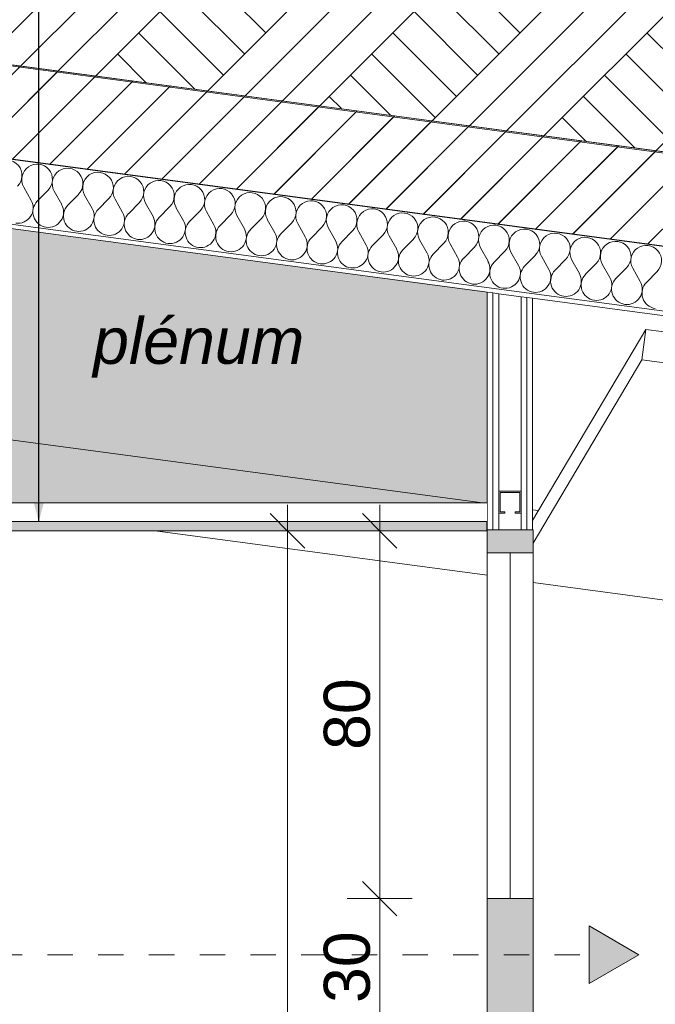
# Model space of a CAD drawing. Header units: millimetres. Extents: x -33687 to -7545, y -1870 to 7865.
# Tile 17 of 41: x -23469 to -22089, y 2811 to 4947. Entities that reach past the tile are written whole.
import ezdxf

# ---------------------------------------------------------------- set-up
doc = ezdxf.new("R2010")
doc.units = ezdxf.units.MM
doc.header["$MEASUREMENT"] = 0
doc.linetypes.add('Tirets moyens', pattern=[110, 55, -55])
doc.linetypes.add('Wipeout_Contour', pattern=[1000, 0, -1000])
for name, color, linetype in [('2D - Dessin général.AL', 7, 'Continuous'), ('_Constr - Structure.AL', 7, 'Continuous'), ('Nouveau_2D - Cotations pour 50ème.AL', 7, 'Continuous'), ('Nouveau_2D - Dessin général.AL', 7, 'Continuous'), ('Nouveau_2D - Etiquettes.AL', 7, 'Continuous'), ('Nouveau_2D - Texte pour 50ème.AL', 7, 'Continuous'), ('Nouveau__Murs - Intérieurs (Non-porteurs).AL', 7, 'Continuous'), ('Nouveau__Plafonds.AL', 7, 'Continuous'), ('Nouveau__Toits - Toitures.AL', 7, 'Continuous'), ('Nouveau_Fenêtres Archicad', 7, 'Continuous'), ('Nouveau_Marques - Coupes.AL', 7, 'Continuous')]:
    doc.layers.add(name, color=color, linetype=linetype)
doc.styles.add('STYLE_GENERE_1', font='arial.ttf')
doc.styles.add('STYLE_GENERE_3', font='arial.ttf')
doc.dimstyles.new('STYLE_GENERE__1', dxfattribs={"dimtxt": 100, "dimasz": 71.25, "dimexe": 0.18, "dimexo": 0.0625, "dimgap": 0, "dimtad": 1, "dimlfac": 0.001, "dimzin": 0, "dimdsep": 46, "dimtxsty": 'STYLE_GENERE_1', "dimblk": 'ARROWHEAD_6', "dimblk1": 'ARROWHEAD_6', "dimblk2": 'ARROWHEAD_6', "dimcen": 0.09, "dimse1": 1, "dimse2": 1, "dimclrd": 7, "dimclre": 7, "dimclrt": 7, "dimazin": 0, "dimtfac": 1, "dimtdec": 4, "dimtmove": 0, "dimatfit": 3, "dimfxl": 0, "dimtolj": 1, "dimtzin": 0, "dimarcsym": 0})
doc.dimstyles.new('STYLE_GENERE__2', dxfattribs={"dimtxt": 100, "dimasz": 71.25, "dimexe": 0.18, "dimexo": 0.0625, "dimgap": 0, "dimtad": 1, "dimtih": 1, "dimtoh": 1, "dimlfac": 0.001, "dimzin": 0, "dimdsep": 46, "dimtxsty": 'STYLE_GENERE_1', "dimblk": 'ARROWHEAD_6', "dimblk1": 'ARROWHEAD_6', "dimblk2": 'ARROWHEAD_6', "dimcen": 0.09, "dimse1": 1, "dimse2": 1, "dimclrd": 7, "dimclre": 7, "dimclrt": 7, "dimazin": 0, "dimtfac": 1, "dimtdec": 4, "dimtmove": 0, "dimatfit": 3, "dimfxl": 0, "dimtolj": 1, "dimtzin": 0, "dimarcsym": 0})
doc.dimstyles.new('STYLE_GENERE__4', dxfattribs={"dimtxt": 0.18, "dimasz": 136.8, "dimexe": 0.18, "dimexo": 0.0625, "dimgap": 0, "dimtad": 0, "dimtih": 1, "dimtoh": 1, "dimdec": 4, "dimzin": 0, "dimdsep": 46, "dimcen": 0.09, "dimadec": 0, "dimazin": 0, "dimtfac": 1, "dimtdec": 4, "dimtmove": 0, "dimatfit": 3, "dimldrblk": 'ARROWHEAD_5', "dimfxl": 0, "dimtolj": 1, "dimtzin": 0, "dimarcsym": 0})
pattern_1 = [(45, (0, 0), (-45.96194, 45.96194), [])]

# ---------------------------------------------------------------- blocks, each defined once
blk = doc.blocks.new('*X10')
at = {"layer": 'Nouveau__Murs - Intérieurs (Non-porteurs).AL', "color": 7, "linetype": 'Continuous', "lineweight": 5}
for p, q in [((-22380.7, 3924), (-22428.7, 3924)), ((-22383.4, 3921.3), (-22426, 3921.3)), ((-22426, 3921.3), (-22426, 3878.7)), ((-22383.4, 3878.7), (-22383.4, 3921.3)), ((-22428.7, 3876), (-22415.8, 3876)), ((-22426, 3878.7), (-22415.8, 3878.7)), ((-22415.8, 3876), (-22415.8, 3878.7)), ((-22393.6, 3878.7), (-22383.4, 3878.7)), ((-22393.6, 3876), (-22393.6, 3878.7)), ((-22393.6, 3876), (-22380.7, 3876))]:
    blk.add_line(p, q, dxfattribs=at)
blk = doc.blocks.new('Élément de coupe_5')
at = {"layer": 'Nouveau__Murs - Intérieurs (Non-porteurs).AL', "color": 7, "linetype": 'Continuous', "lineweight": 5}
for p, q in [((-22454.7, 4355.4), (-22454.7, 3898.2)), ((-22441.7, 4353.7), (-22441.7, 3840)), ((-22428.7, 4351.9), (-22428.7, 3840)), ((-22380.7, 4345.5), (-22380.7, 3840)), ((-22368.2, 4343.9), (-22368.2, 3840)), ((-22355.7, 4342.2), (-22355.7, 3840)), ((-22454.7, 3898.2), (-22454.7, 3840))]:
    blk.add_line(p, q, dxfattribs=at)
at = {"layer": 'Nouveau__Murs - Intérieurs (Non-porteurs).AL', "color": 7, "linetype": 'Continuous', "lineweight": 5, "flags": 128}
blk.add_lwpolyline([(-22355.7, 3840), (-22368.2, 3840), (-22380.7, 3840), (-22428.7, 3840), (-22441.7, 3840), (-22454.7, 3840)], dxfattribs=at)
at = {"layer": 'Nouveau__Murs - Intérieurs (Non-porteurs).AL', "lineweight": 0}
blk.add_blockref('*X10', (0, 0), dxfattribs=at)
blk = doc.blocks.new('Élément de coupe_37')
at = {"layer": '_Constr - Structure.AL', "color": 7, "linetype": 'Continuous', "lineweight": 5}
for p, q in [((-22464.8, 3898.2), (-24096.7, 4116.1)), ((-22342.9, 3881.9), (-22355.7, 3883.7)), ((-22454.7, 3741.6), (-23174.4, 3837.7))]:
    blk.add_line(p, q, dxfattribs=at)
blk = doc.blocks.new('*X81')
at = {"layer": 'Nouveau__Toits - Toitures.AL', "color": 7, "linetype": 'Continuous', "lineweight": 5}
for p, q in [((-23460, 4583.6), (-23443.7, 4554.5)), ((-23407.1, 4576.5), (-23430.5, 4552.8)), ((-23393.9, 4574.8), (-23377.6, 4545.7)), ((-23341.1, 4567.7), (-23364.4, 4543.9)), ((-23327.8, 4566), (-23311.5, 4536.9)), ((-23275, 4558.9), (-23298.3, 4535.1)), ((-23261.8, 4557.2), (-23245.5, 4528.1)), ((-23208.9, 4550.1), (-23232.2, 4526.3)), ((-23195.7, 4548.4), (-23179.4, 4519.3)), ((-23142.8, 4541.3), (-23166.2, 4517.5)), ((-23129.6, 4539.5), (-23113.3, 4510.5)), ((-23076.7, 4532.5), (-23100.1, 4508.7)), ((-23063.5, 4530.7), (-23047.2, 4501.7)), ((-23010.7, 4523.7), (-23034, 4499.9)), ((-22997.4, 4521.9), (-22981.1, 4492.8)), ((-22944.6, 4514.9), (-22967.9, 4491.1)), ((-22931.4, 4513.1), (-22915.1, 4484)), ((-22878.5, 4506.1), (-22901.8, 4482.3)), ((-22865.3, 4504.3), (-22849, 4475.2)), ((-22812.4, 4497.3), (-22835.8, 4473.5)), ((-22799.2, 4495.5), (-22782.9, 4466.4)), ((-22746.3, 4488.4), (-22769.7, 4464.7)), ((-22733.1, 4486.7), (-22716.8, 4457.6)), ((-22680.2, 4479.6), (-22703.6, 4455.8)), ((-22667, 4477.9), (-22650.7, 4448.8)), ((-22614.2, 4470.8), (-22637.5, 4447)), ((-22600.9, 4469.1), (-22584.6, 4440)), ((-22548.1, 4462), (-22571.4, 4438.2)), ((-22534.9, 4460.2), (-22518.6, 4431.2)), ((-22482, 4453.2), (-22505.3, 4429.4)), ((-22468.8, 4451.4), (-22452.5, 4422.4)), ((-22415.9, 4444.4), (-22439.3, 4420.6)), ((-22402.7, 4442.6), (-22386.4, 4413.5)), ((-22349.8, 4435.6), (-22373.2, 4411.8)), ((-22336.6, 4433.8), (-22320.3, 4404.7)), ((-22283.8, 4426.8), (-22307.1, 4403)), ((-22270.5, 4425), (-22254.2, 4395.9)), ((-22217.7, 4418), (-22241, 4394.2)), ((-22204.5, 4416.2), (-22188.2, 4387.1)), ((-22151.6, 4409.1), (-22174.9, 4385.4)), ((-22138.4, 4407.4), (-22122.1, 4378.3)), ((-22085.5, 4400.3), (-22108.9, 4376.5))]:
    blk.add_line(p, q, dxfattribs=at)
for centre, start, end in [((-23497, 4608.7), 315.5355, 209.2753), ((-23430.9, 4599.9), 315.5355, 209.2753), ((-23364.9, 4591.1), 315.5355, 209.2753), ((-23298.8, 4582.3), 315.5355, 209.2753), ((-23232.7, 4573.5), 315.5355, 209.2753), ((-23166.6, 4564.7), 315.5355, 209.2753), ((-23100.5, 4555.8), 315.5355, 209.2753), ((-23034.4, 4547), 315.5355, 209.2753), ((-22968.4, 4538.2), 315.5355, 209.2753), ((-23472.8, 4538.2), 262.4054, 29.2753), ((-23406.7, 4529.4), 135.5355, 262.4054), ((-22902.3, 4529.4), 315.5355, 209.2753), ((-22836.2, 4520.6), 315.5355, 209.2753), ((-23406.7, 4529.4), 262.4054, 29.2753), ((-23340.6, 4520.6), 135.5355, 262.4054), ((-23340.6, 4520.6), 262.4054, 29.2753), ((-23274.5, 4511.8), 135.5355, 262.4054), ((-23274.5, 4511.8), 262.4054, 29.2753), ((-22770.1, 4511.8), 315.5355, 209.2753), ((-22704, 4503), 315.5355, 209.2753), ((-23208.5, 4503), 135.5355, 262.4054), ((-23208.5, 4503), 262.4054, 29.2753), ((-23142.4, 4494.2), 135.5355, 262.4054), ((-23142.4, 4494.2), 262.4054, 29.2753), ((-23076.3, 4485.4), 135.5355, 262.4054), ((-22638, 4494.2), 315.5355, 209.2753), ((-22571.9, 4485.4), 315.5355, 209.2753), ((-22505.8, 4476.5), 315.5355, 209.2753), ((-23076.3, 4485.4), 262.4054, 29.2753), ((-23010.2, 4476.5), 135.5355, 262.4054), ((-23010.2, 4476.5), 262.4054, 29.2753), ((-22944.1, 4467.7), 135.5355, 262.4054), ((-22439.7, 4467.7), 315.5355, 209.2753), ((-22373.6, 4458.9), 315.5355, 209.2753), ((-22944.1, 4467.7), 262.4054, 29.2753), ((-22878, 4458.9), 135.5355, 262.4054), ((-22878, 4458.9), 262.4054, 29.2753), ((-22812, 4450.1), 135.5355, 262.4054), ((-22812, 4450.1), 262.4054, 29.2753), ((-22745.9, 4441.3), 135.5355, 262.4054), ((-22307.5, 4450.1), 315.5355, 209.2753), ((-22241.5, 4441.3), 315.5355, 209.2753), ((-22175.4, 4432.5), 315.5355, 209.2753), ((-22745.9, 4441.3), 262.4054, 29.2753), ((-22679.8, 4432.5), 135.5355, 262.4054), ((-22679.8, 4432.5), 262.4054, 29.2753), ((-22613.7, 4423.7), 135.5355, 262.4054), ((-22109.3, 4423.7), 315.5355, 209.2753), ((-22613.7, 4423.7), 262.4054, 29.2753), ((-22547.6, 4414.9), 135.5355, 262.4054), ((-22547.6, 4414.9), 262.4054, 29.2753), ((-22481.6, 4406.1), 135.5355, 262.4054), ((-22481.6, 4406.1), 262.4054, 29.2753), ((-22415.5, 4397.2), 135.5355, 262.4054), ((-22415.5, 4397.2), 262.4054, 29.2753), ((-22349.4, 4388.4), 135.5355, 262.4054), ((-22349.4, 4388.4), 262.4054, 29.2753), ((-22283.3, 4379.6), 135.5355, 262.4054), ((-22283.3, 4379.6), 262.4054, 29.2753), ((-22217.2, 4370.8), 135.5355, 262.4054), ((-22217.2, 4370.8), 262.4054, 29.2753), ((-22151.1, 4362), 135.5355, 262.4054), ((-22151.1, 4362), 262.4054, 29.2753), ((-22085.1, 4353.2), 135.5355, 262.4054)]:
    blk.add_arc(centre, 33.3, start, end, dxfattribs=at)
blk = doc.blocks.new('Élément de coupe_67')
at = {"layer": 'Nouveau__Toits - Toitures.AL', "linetype": 'Continuous', "lineweight": 0, "true_color": 0x000000}
h = blk.add_hatch(dxfattribs=at)
h.set_pattern_fill('Dallage', color=18, style=0, pattern_type=2)
h.set_pattern_definition(pattern_1)
h.paths.add_polyline_path([(-24096.7, 4927.4), (-24096.7, 4725.7), (-15713.2, 3607.9), (-15713.2, 3809.6)])
at = {"layer": 'Nouveau__Toits - Toitures.AL', "color": 7, "linetype": 'Continuous', "lineweight": 13}
blk.add_line((-12381.7, 3367.9), (-24217.8, 4946.1), dxfattribs=at)
at = {"layer": 'Nouveau__Toits - Toitures.AL', "color": 7, "linetype": 'Continuous', "lineweight": 15}
for p, q in [((-24096.7, 4927.4), (-15713.2, 3809.6)), ((-24096.7, 4725.7), (-15713.2, 3607.9)), ((-24096.7, 4584.4), (-15713.2, 3466.6)), ((-24096.7, 4574.3), (-22454.7, 4355.4)), ((-22355.7, 4342.2), (-15713.2, 3456.5))]:
    blk.add_line(p, q, dxfattribs=at)
at = {"layer": 'Nouveau__Toits - Toitures.AL', "color": 7, "linetype": 'Continuous', "lineweight": 15, "flags": 128}
blk.add_lwpolyline([(-22454.7, 4355.4), (-22441.7, 4353.7), (-22428.7, 4351.9), (-22380.7, 4345.5), (-22368.2, 4343.9), (-22355.7, 4342.2)], dxfattribs=at)
at = {"layer": 'Nouveau__Toits - Toitures.AL', "lineweight": 0}
blk.add_blockref('*X81', (0, 0), dxfattribs=at)
blk = doc.blocks.new('Élément de coupe_73')
at = {"layer": 'Nouveau__Plafonds.AL', "color": 7, "linetype": 'Continuous', "lineweight": 5}
for p, q in [((-22355.7, 3860.4), (-22109.8, 4274.5)), ((-22109.8, 4274.5), (-22118.6, 4208.5)), ((-22109.8, 4274.5), (-11906.5, 2911.3)), ((-22118.6, 4208.5), (-22354.7, 3810.9)), ((-22118.6, 4208.5), (-11906.5, 2844.1)), ((-22354.7, 3725.6), (-11906.5, 2329.7))]:
    blk.add_line(p, q, dxfattribs=at)
blk = doc.blocks.new('Élément de coupe_74')
at = {"layer": 'Nouveau_Fenêtres Archicad', "linetype": 'Continuous', "lineweight": 0, "true_color": 0x000000}
for points in [[(-22354.7, 3840), (-22454.7, 3840), (-22454.7, 3790), (-22354.7, 3790)], [(-22454.7, 3040), (-22454.7, 2740), (-22354.7, 2740), (-22354.7, 3040)]]:
    blk.add_hatch(color=18, dxfattribs=at).paths.add_polyline_path(points)
at = {"layer": 'Nouveau_Fenêtres Archicad', "color": 7, "linetype": 'Continuous', "lineweight": 5}
for p, q in [((-22454.7, 3837.7), (-22454.7, 3790)), ((-22354.7, 3840), (-22355.7, 3840)), ((-22454.7, 3040), (-22454.7, 3790)), ((-22404.7, 3790), (-22404.7, 3040)), ((-22454.7, 3040), (-22454.7, 2740))]:
    blk.add_line(p, q, dxfattribs=at)
at = {"layer": 'Nouveau_Fenêtres Archicad', "color": 7, "linetype": 'Continuous', "lineweight": 5, "flags": 128}
for points in [[(-22354.7, 3840), (-22354.7, 3790), (-22354.7, 3040), (-22354.7, 2740), (-22354.7, 2150), (-22354.7, 2100), (-22354.7, 50), (-22354.7, 0)], [(-22354.7, 3790), (-22404.7, 3790), (-22454.7, 3790)], [(-22354.7, 3040), (-22404.7, 3040), (-22454.7, 3040)]]:
    blk.add_lwpolyline(points, dxfattribs=at)
blk = doc.blocks.new('Élément de coupe_75')
at = {"color": 254, "linetype": 'Wipeout_Contour', "lineweight": 0, "ltscale": 94381.326884}
blk.add_wipeout([(-24096.7, 3898.2), (-24096.7, 3837.7), (-22454.7, 3837.7), (-22454.7, 3898.2)], dxfattribs=at).dxf.layer = 'Nouveau__Plafonds.AL'
at = {"layer": 'Nouveau__Plafonds.AL', "color": 7, "linetype": 'Continuous', "lineweight": 5}
for p, q in [((-22454.7, 3898.2), (-24096.7, 3898.2)), ((-22454.7, 3837.7), (-24096.7, 3837.7)), ((-22454.7, 3840), (-22454.7, 3837.7))]:
    blk.add_line(p, q, dxfattribs=at)
blk = doc.blocks.new('Ligne_3', base_point=(-23738.2, 2918.2))
at = {"layer": 'Nouveau_2D - Dessin général.AL', "linetype": 'Continuous', "lineweight": 0, "true_color": 0x000000}
blk.add_hatch(color=18, dxfattribs=at).paths.add_polyline_path([(-22125.1, 2918.2), (-22233.3, 2980.7), (-22233.3, 2855.7)])
at = {"layer": 'Nouveau_2D - Dessin général.AL', "color": 7, "linetype": 'Continuous', "lineweight": 15}
for p, q in [((-22233.3, 2855.7), (-22233.3, 2980.7)), ((-22125.1, 2918.2), (-22233.3, 2980.7)), ((-22125.1, 2918.2), (-22233.3, 2855.7))]:
    blk.add_line(p, q, dxfattribs=at)
at = {"layer": 'Nouveau_2D - Dessin général.AL', "color": 7, "linetype": 'Tirets moyens', "lineweight": 5}
blk.add_line((-23738.2, 2918.2), (-22233.3, 2918.2), dxfattribs=at)
blk = doc.blocks.new('*D104')
at = {"layer": 'Nouveau_2D - Cotations pour 50ème.AL', "color": 7, "linetype": 'Continuous', "lineweight": 5}
for p, q in [((-24059.2, -1462.5), (-24134.2, -1537.5)), ((-15679.1, -1462.5), (-15754.1, -1537.5)), ((-24096.7, -1500), (-15716.6, -1500))]:
    blk.add_line(p, q, dxfattribs=at)
at = {"layer": 'Nouveau_2D - Cotations pour 50ème.AL', "color": 7, "lineweight": 5, "char_height": 100, "attachment_point": 7, "style": 'STYLE_GENERE_1'}
for s, insert in [('\\A1;{\\pql;\\fArial|b0|i0|c0|p0;\\W1.000000;9}', (-24026.4, -1480)), ('\\A1;{\\pql;\\fArial|b0|i0|c0|p0;\\W1.000000;8,38}', (-20040.1, -1480))]:
    blk.add_mtext(s, dxfattribs=dict(at, insert=insert))
blk = doc.blocks.new('ARROWHEAD_6')
at = {"color": 0, "linetype": 'Continuous', "lineweight": 0}
for p, q in [((-0.5, -0.5), (0.5, 0.5)), ((0, 0), (-1, 0))]:
    blk.add_line(p, q, dxfattribs=at)
blk = doc.blocks.new('*D105')
at = {"layer": 'Nouveau_2D - Cotations pour 50ème.AL', "color": 7, "linetype": 'Continuous', "lineweight": 5}
for p, q in [((-15716.6, -1570.3), (-15716.6, -1429.7)), ((-14552, -1570.3), (-14552, -1429.7)), ((-15679.1, -1462.5), (-15754.1, -1537.5)), ((-14514.5, -1462.5), (-14589.5, -1537.5)), ((-24096.7, -1500), (-15716.6, -1500)), ((-15716.6, -1500), (-14552, -1500))]:
    blk.add_line(p, q, dxfattribs=at)
at = {"layer": 'Nouveau_2D - Cotations pour 50ème.AL', "color": 7, "lineweight": 5, "insert": (-15267.8, -1480), "char_height": 100, "attachment_point": 7, "style": 'STYLE_GENERE_1'}
blk.add_mtext('\\A1;{\\pql;\\fArial|b0|i0|c0|p0;\\W1.000000;1,16}', dxfattribs=at)
blk = doc.blocks.new('*D114')
at = {"layer": 'Nouveau_2D - Cotations pour 50ème.AL', "color": 7, "linetype": 'Continuous', "lineweight": 5}
for p, q in [((-24059.2, 7451.3), (-24134.2, 7376.3)), ((-22417.2, 7451.3), (-22492.2, 7376.3)), ((-24096.7, 7413.8), (-22454.7, 7413.8))]:
    blk.add_line(p, q, dxfattribs=at)
at = {"layer": 'Nouveau_2D - Cotations pour 50ème.AL', "color": 7, "lineweight": 5, "char_height": 100, "attachment_point": 7, "style": 'STYLE_GENERE_1'}
for s, insert in [('\\A1;{\\pql;\\fArial|b0|i0|c0|p0;\\W1.000000;9}', (-24035.4, 7433.8)), ('\\A1;{\\pql;\\fArial|b0|i0|c0|p0;\\W1.000000;1,64}', (-23447.3, 7433.8)), ('\\A1;{\\pql;\\fArial|b0|i0|c0|p0;\\W1.000000;10}', (-22644.8, 7433.8))]:
    blk.add_mtext(s, dxfattribs=dict(at, insert=insert))
blk = doc.blocks.new('*D115')
at = {"layer": 'Nouveau_2D - Cotations pour 50ème.AL', "color": 7, "linetype": 'Continuous', "lineweight": 5}
for p, q in [((-22454.7, 7343.5), (-22454.7, 7484.1)), ((-22355.7, 7343.5), (-22355.7, 7484.1)), ((-22417.2, 7451.3), (-22492.2, 7376.3)), ((-22318.2, 7451.3), (-22393.2, 7376.3)), ((-24096.7, 7413.8), (-22454.7, 7413.8)), ((-22454.7, 7413.8), (-22355.7, 7413.8))]:
    blk.add_line(p, q, dxfattribs=at)
blk = doc.blocks.new('*D116')
at = {"layer": 'Nouveau_2D - Cotations pour 50ème.AL', "color": 7, "linetype": 'Continuous', "lineweight": 5}
for p, q in [((-22355.7, 7343.5), (-22355.7, 7484.1)), ((-11807.1, 7343.5), (-11807.1, 7484.1)), ((-22318.2, 7451.3), (-22393.2, 7376.3)), ((-11769.6, 7451.3), (-11844.6, 7376.3)), ((-22355.7, 7413.8), (-11807.1, 7413.8))]:
    blk.add_line(p, q, dxfattribs=at)
at = {"layer": 'Nouveau_2D - Cotations pour 50ème.AL', "color": 7, "lineweight": 5, "insert": (-17253, 7433.8), "char_height": 100, "attachment_point": 7, "style": 'STYLE_GENERE_1'}
blk.add_mtext('\\A1;{\\pql;\\fArial|b0|i0|c0|p0;\\W1.000000;10,55}', dxfattribs=at)
blk = doc.blocks.new('*D120')
at = {"layer": 'Nouveau_2D - Cotations pour 50ème.AL', "color": 7, "linetype": 'Continuous', "lineweight": 5}
for p, q in [((-10893.8, 7643.5), (-10893.8, 7784.1)), ((-24059.2, 7751.3), (-24134.2, 7676.3)), ((-10931.3, 7676.3), (-10856.3, 7751.3)), ((-24096.7, 7713.8), (-10893.8, 7713.8)), ((-10893.8, 7713.8), (-10837.6, 7713.8))]:
    blk.add_line(p, q, dxfattribs=at)
at = {"layer": 'Nouveau_2D - Cotations pour 50ème.AL', "color": 7, "lineweight": 5, "insert": (-17666.9, 7733.8), "char_height": 100, "attachment_point": 7, "style": 'STYLE_GENERE_1'}
blk.add_mtext('\\A1;{\\pql;\\fArial|b0|i0|c0|p0;\\W1.000000;13,20}', dxfattribs=at)
blk = doc.blocks.new('*D143')
at = {"layer": 'Nouveau_2D - Cotations pour 50ème.AL', "color": 7, "linetype": 'Continuous', "lineweight": 5}
for p, q in [((-22725, 3077.5), (-22650, 3002.5)), ((-22617.2, 3040), (-22757.8, 3040)), ((-22687.5, 2740), (-22687.5, 3040)), ((-22725, 2777.5), (-22650, 2702.5)), ((-22617.2, 2740), (-22757.8, 2740))]:
    blk.add_line(p, q, dxfattribs=at)
at = {"layer": 'Nouveau_2D - Cotations pour 50ème.AL', "color": 7, "lineweight": 5, "insert": (-22707.5, 2813.7), "char_height": 100, "attachment_point": 7, "rotation": 90, "style": 'STYLE_GENERE_1'}
blk.add_mtext('\\A1;{\\pql;\\fArial|b0|i0|c0|p0;\\W1.000000;30}', dxfattribs=at)
blk = doc.blocks.new('*D144')
at = {"layer": 'Nouveau_2D - Cotations pour 50ème.AL', "color": 7, "linetype": 'Continuous', "lineweight": 5}
for p, q in [((-22687.5, 3837.7), (-22687.5, 3894)), ((-22650, 3800.2), (-22725, 3875.2)), ((-22617.2, 3837.7), (-22757.8, 3837.7)), ((-22687.5, 3040), (-22687.5, 3837.7)), ((-22725, 3077.5), (-22650, 3002.5)), ((-22617.2, 3040), (-22757.8, 3040))]:
    blk.add_line(p, q, dxfattribs=at)
at = {"layer": 'Nouveau_2D - Cotations pour 50ème.AL', "color": 7, "lineweight": 5, "insert": (-22707.5, 3362.6), "char_height": 100, "attachment_point": 7, "rotation": 90, "style": 'STYLE_GENERE_1'}
blk.add_mtext('\\A1;{\\pql;\\fArial|b0|i0|c0|p0;\\W1.000000;80}', dxfattribs=at)
blk = doc.blocks.new('*D147')
at = {"layer": 'Nouveau_2D - Cotations pour 50ème.AL', "color": 7, "linetype": 'Continuous', "lineweight": 5}
for p, q in [((-22887.5, 3837.7), (-22887.5, 3894)), ((-22850, 3800.2), (-22925, 3875.2)), ((-22817.2, 3837.7), (-22957.8, 3837.7)), ((-22887.5, 0), (-22887.5, 3837.7)), ((-22925, 37.5), (-22850, -37.5)), ((-22817.2, 0), (-22957.8, 0)), ((-22887.5, -56.3), (-22887.5, 0))]:
    blk.add_line(p, q, dxfattribs=at)
at = {"layer": 'Nouveau_2D - Cotations pour 50ème.AL', "color": 7, "lineweight": 5, "insert": (-22907.5, 1785.4), "char_height": 100, "attachment_point": 7, "rotation": 90, "style": 'STYLE_GENERE_1'}
blk.add_mtext('\\A1;{\\pql;\\fArial|b0|i0|c0|p0;\\W1.000000;3,84}', dxfattribs=at)
blk = doc.blocks.new('ARROWHEAD_5')
at = {"linetype": 'Continuous', "lineweight": 0}
blk.add_hatch(color=0, dxfattribs=at).paths.add_polyline_path([(-1, 0.2679), (0, 0), (-1, -0.2679)])
at = {"color": 0, "linetype": 'Continuous', "lineweight": 0}
blk.add_line((0, 0), (-1, 0), dxfattribs=at)

msp = doc.modelspace()

# ---------------------------------------------------------------- hatches: boundary and pattern name
at = {"layer": 'Nouveau_2D - Dessin général.AL', "linetype": 'Continuous', "lineweight": 0, "true_color": 0xe8e8e8}
msp.add_hatch(color=254, dxfattribs=at).paths.add_polyline_path([(-24096.73, 3898.215), (-22454.719, 3898.215), (-22454.719, 4356.738), (-24096.73, 4574.333)])

# ---------------------------------------------------------------- block references
at = {"layer": '_Constr - Structure.AL', "lineweight": 0}
msp.add_blockref('Élément de coupe_37', (0, 0), dxfattribs=at)
at = {"layer": 'Nouveau_2D - Dessin général.AL', "color": 7, "linetype": 'Tirets moyens', "lineweight": 5}
msp.add_blockref('Ligne_3', (-23738.153, 2918.209), dxfattribs=at)
at = {"layer": 'Nouveau__Murs - Intérieurs (Non-porteurs).AL', "lineweight": 0}
msp.add_blockref('Élément de coupe_5', (0, 0), dxfattribs=at)
at = {"layer": 'Nouveau__Plafonds.AL', "lineweight": 0}
msp.add_blockref('Élément de coupe_73', (0, 0), dxfattribs=at)
at = {"layer": 'Nouveau__Toits - Toitures.AL', "lineweight": 0}
msp.add_blockref('Élément de coupe_67', (0, 0), dxfattribs=at)
at = {"layer": 'Nouveau_Fenêtres Archicad', "lineweight": 0}
msp.add_blockref('Élément de coupe_74', (0, 0), dxfattribs=at)

# ---------------------------------------------------------------- texts
at = {"layer": 'Nouveau_Marques - Coupes.AL', "color": 7, "linetype": 'Continuous', "lineweight": 5, "insert": (-22851.242, 4169.789), "char_height": 100, "attachment_point": 9, "style": 'STYLE_GENERE_3'}
msp.add_mtext('\\A1;{\\pqr;\\fArial|b0|i1|c0|p0;\\W1.000000;plénum}', dxfattribs=at)

# ---------------------------------------------------------------- dimensions: what is measured, and where the dimension line sits
at = {"layer": 'Nouveau_2D - Cotations pour 50ème.AL', "color": 7, "linetype": 'Continuous', "lineweight": 5}
for base, p1, p2, picture, middle in [((-11807.105, 7413.791), (-22355.719, 4091.1), (-11807.105, 1714.132), '*D116', (-17085.499, 7483.791)), ((-22355.719, 7413.791), (-22454.719, 4097.7), (-22355.719, 4091.1), '*D115', (-22568.661, 7483.791)), ((-15716.582, -1500), (-24096.73, 2454.828), (-15716.582, 3606.131), '*D104', (-19910.658, -1430)), ((-14551.999, -1500), (-15716.582, 3606.131), (-14551.999, 3448.524), '*D105', (-15138.292, -1430))]:
    dim = msp.add_linear_dim(base=base, p1=p1, p2=p2, dimstyle='STYLE_GENERE__2', dxfattribs=at)
    dim.commit()
    dim.dimension.update_dxf_attribs({"geometry": picture, "text_midpoint": middle, "dimtype": 160})
dim = msp.add_linear_dim(base=(-22687.505, 3040), p1=(-22454.719, 2740), p2=(-22454.719, 3040), angle=90, dimstyle='STYLE_GENERE__1', dxfattribs=at)
dim.commit()
dim.dimension.update_dxf_attribs({"geometry": '*D143', "text_midpoint": (-22757.505, 2889.83), "dimtype": 160, "text_rotation": 90})

# ---------------------------------------------------------------- next in the draw order: block references
at = {"layer": 'Nouveau__Plafonds.AL', "lineweight": 0}
msp.add_blockref('Élément de coupe_75', (0, 0), dxfattribs=at)

# ---------------------------------------------------------------- next in the draw order: hatches: boundary and pattern name
at = {"layer": '2D - Dessin général.AL', "linetype": 'Continuous', "lineweight": 5}
h = msp.add_hatch(dxfattribs=at)
h.set_pattern_fill('Dallage', style=0, pattern_type=2)
h.set_pattern_definition(pattern_1)
h.paths.add_polyline_path([(-25700.91, 4915.496), (-25597.033, 4915.496), (-25584.922, 4938.226), (-24703.364, 4805.814), (-15716.582, 3606.647), (-15716.644, 3755.879), (-15739.661, 4563.035), (-15845.337, 4531.43, 0.23689873), (-15919.919, 4442.29), (-15919.919, 4360.042), (-15919.919, 3839.594), (-24696.047, 5010.652), (-25085.239, 5062.584), (-25085.239, 5372.242), (-25085.239, 5546.614), (-25056.639, 5546.614), (-25056.639, 5719.865), (-25272.322, 5719.865)])
at = {"layer": '2D - Dessin général.AL', "linetype": 'Continuous', "lineweight": 0, "true_color": 0xcccccc}
h = msp.add_hatch(dxfattribs=at)
h.set_pattern_fill('Terre', color=254, style=0, pattern_type=2)
h.set_pattern_definition([(45, (0, 0), (-137.8858, 137.8858), []), (45, (-45.96, 45.96), (-275.7716, 275.7716), []), (45, (-91.92, 91.92), (-275.7716, 275.7716), []), (135, (-137.886, 137.886), (45.96194, 45.96194), [195, -195])])
h.paths.add_polyline_path([(-25085.239, 5372.242), (-25085.239, 5062.584), (-15919.919, 3839.594), (-15919.919, 4360.042)])
at = {"layer": '2D - Dessin général.AL', "linetype": 'Continuous', "lineweight": 5}
h = msp.add_hatch(dxfattribs=at)
h.set_pattern_fill('Dallage', style=0, pattern_type=2)
h.set_pattern_definition(pattern_1)
h.paths.add_polyline_path([(-14551.999, 3451.249), (-10893.82, 2963.113), (-10893.82, 0), (-30162.432, 0), (-30161.516, -480), (-10683.82, -480), (-10683.82, 2935.092), (-10683.82, 3147.364), (-14343.339, 3631.164), (-14343.339, 4202.38), (-14343.339, 4442.29, 0.2368987), (-14417.921, 4531.43), (-14523.597, 4563.035), (-14551.999, 3601.249)])
at = {"layer": 'Nouveau_2D - Dessin général.AL', "linetype": 'Continuous', "lineweight": 5}
h = msp.add_hatch(dxfattribs=at)
h.set_pattern_fill('Dallage', style=0, pattern_type=2)
h.set_pattern_definition(pattern_1)
h.paths.add_polyline_path([(-14551.999, 3451.249), (-10893.82, 2963.113), (-10893.82, 0), (-30162.432, 0), (-30161.516, -480), (-10683.82, -480), (-10683.82, 2935.092), (-10683.82, 3147.364), (-14343.339, 3631.164), (-14343.339, 4202.38), (-14343.339, 4442.29, 0.2368987), (-14417.921, 4531.43), (-14523.597, 4563.035), (-14551.999, 3601.249)])
at = {"layer": 'Nouveau_2D - Dessin général.AL', "linetype": 'Continuous', "lineweight": 0}
msp.add_hatch(color=255, dxfattribs=at).paths.add_polyline_path([(-24096.73, 3837.715), (-22454.719, 3837.715), (-22454.719, 3857.715), (-24096.73, 3857.715)])

# ---------------------------------------------------------------- next in the draw order: linework, layer by layer
at = {"layer": '2D - Dessin général.AL', "color": 7, "linetype": 'Continuous', "lineweight": 5, "flags": 128}
msp.add_lwpolyline([(-25700.91, 4915.496), (-25597.033, 4915.496), (-25584.922, 4938.226), (-24703.364, 4805.814), (-15716.582, 3606.647), (-15716.644, 3755.879), (-15739.661, 4563.035), (-15845.337, 4531.43, 0.23689873), (-15919.919, 4442.29), (-15919.919, 4360.042), (-15919.919, 3839.594), (-24696.047, 5010.652), (-25085.239, 5062.584), (-25085.239, 5372.242), (-25085.239, 5546.614), (-25056.639, 5546.614), (-25056.639, 5719.865), (-25272.322, 5719.865)], format="xyb", close=True, dxfattribs=at)
msp.add_lwpolyline([(-25085.239, 5372.242), (-25085.239, 5062.584), (-15919.919, 3839.594), (-15919.919, 4360.042)], close=True, dxfattribs=at)
at = {"layer": 'Nouveau_2D - Dessin général.AL', "color": 7, "linetype": 'Continuous', "lineweight": 5, "flags": 128}
msp.add_lwpolyline([(-24096.73, 3837.715), (-22454.719, 3837.715), (-22454.719, 3857.715), (-24096.73, 3857.715)], close=True, dxfattribs=at)

# ---------------------------------------------------------------- next in the draw order: dimensions: what is measured, and where the dimension line sits
at = {"layer": 'Nouveau_2D - Cotations pour 50ème.AL', "color": 7, "linetype": 'Continuous', "lineweight": 5}
for base, p2, picture, middle in [((-10893.82, 7713.791), (-10893.82, 2963.113), '*D120', (-17499.362, 7783.791)), ((-22454.719, 7413.791), (-22454.719, 4097.7), '*D114', (-23317.863, 7483.791))]:
    dim = msp.add_linear_dim(base=base, p1=(-24096.73, 2454.828), p2=p2, dimstyle='STYLE_GENERE__2', dxfattribs=at)
    dim.commit()
    dim.dimension.update_dxf_attribs({"geometry": picture, "text_midpoint": middle, "dimtype": 160})
for base, p1, picture, middle in [((-22687.505, 3837.715), (-22454.719, 3040), '*D144', (-22757.505, 3438.688)), ((-22887.505, 3837.715), (-22534.73, 0), '*D147', (-22957.505, 1914.856))]:
    dim = msp.add_linear_dim(base=base, p1=p1, p2=(-23275.725, 3837.715), angle=90, dimstyle='STYLE_GENERE__1', dxfattribs=at)
    dim.commit()
    dim.dimension.update_dxf_attribs({"geometry": picture, "text_midpoint": middle, "dimtype": 160, "text_rotation": 90})

# ---------------------------------------------------------------- next in the draw order: leaders
at = {"layer": 'Nouveau_2D - Etiquettes.AL', "color": 7, "linetype": 'Continuous', "lineweight": 5, "annotation_type": 0, "has_hookline": 1, "hookline_direction": 0, "text_width": 2235.2, "horizontal_direction": (1, 0.000227, 0)}
msp.add_leader([(-23427.308, 3857.715), (-23427.308, 5658.656), (-23155.596, 5658.718)], dimstyle='STYLE_GENERE__4', dxfattribs=at)
at = {"layer": 'Nouveau_2D - Texte pour 50ème.AL', "color": 7, "linetype": 'Continuous', "lineweight": 5, "annotation_type": 0, "has_hookline": 1, "hookline_direction": 0, "text_width": 1529.1}
msp.add_leader([(-23745.985, 3030.528), (-23745.985, 6242.302), (-22196.316, 6236.878)], dimstyle='STYLE_GENERE__4', dxfattribs=at)

doc.saveas('drawing.dxf')
